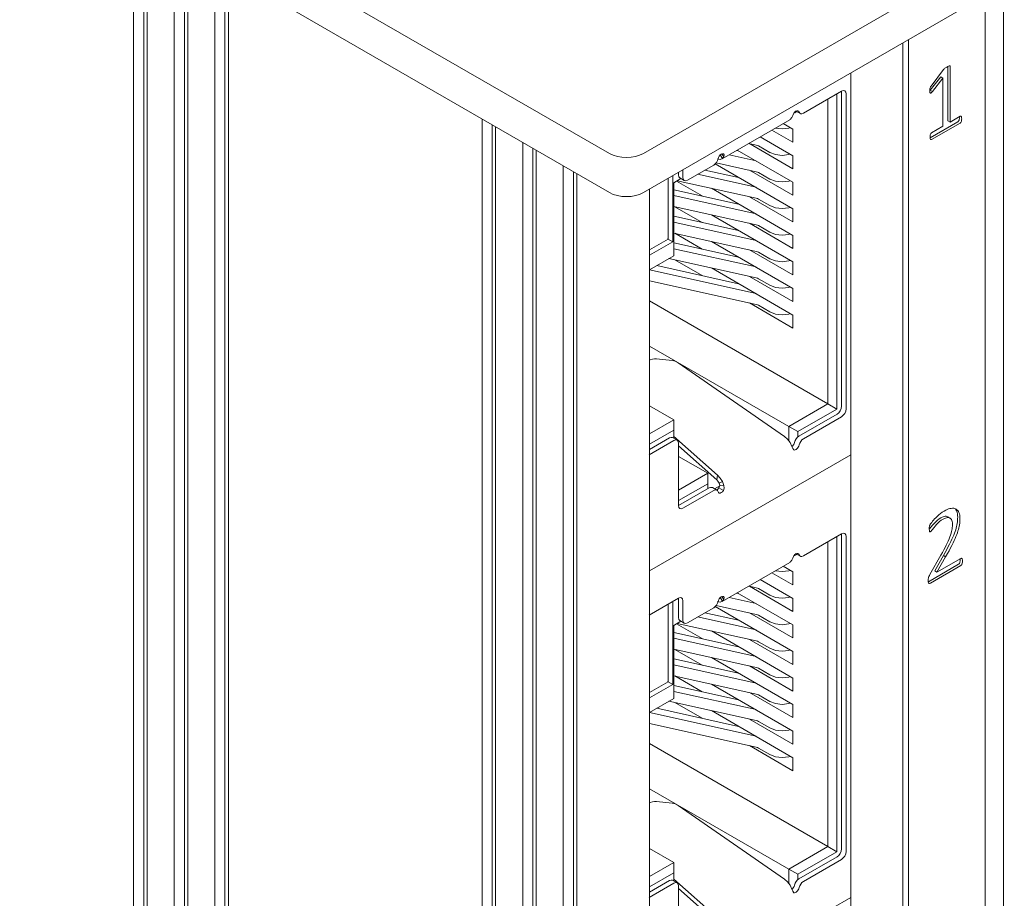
# Model space of a CAD drawing. Header units: millimetres. Extents: x 5 to 292, y 5 to 205.
# Tile 6 of 21: x 57 to 73, y 88 to 101. Entities that reach past the tile are written whole.
import ezdxf

# ---------------------------------------------------------------- set-up
doc = ezdxf.new("R2010")
doc.units = ezdxf.units.MM

# ---------------------------------------------------------------- blocks, each defined once
blk = doc.blocks.new('Seite_1')
at = {"color": 7, "linetype": 'Continuous', "lineweight": 9}
for p, q in [((45.09, 111.664), (66.48, 99.3145)), ((45.09, 111.0516), (66.48, 98.7021)), ((59.02, 103.0091), (59.02, 47.1811)), ((59.1791, 102.9172), (59.1791, 47.1914)), ((59.2321, 102.8866), (59.2321, 47.0587)), ((59.6564, 102.6417), (59.6564, 46.8137)), ((59.8155, 102.5498), (59.8155, 46.8239)), ((59.8685, 102.5192), (59.8685, 46.6912)), ((67.0103, 99.3145), (72.6672, 102.5804)), ((60.2928, 102.2743), (60.2928, 46.4463)), ((60.4519, 102.1824), (60.4519, 46.4565)), ((60.5049, 102.1518), (60.5049, 46.3238)), ((67.0103, 98.7021), (72.6672, 101.9681)), ((72.652, 46.1911), (72.652, 101.9593)), ((72.3666, 101.7946), (72.3666, 46.0891)), ((71.1646, 45.3951), (71.1646, 101.1005)), ((71.0774, 45.2522), (71.0774, 101.0502)), ((71.519, 100.3715), (71.7161, 100.6315)), ((71.7845, 100.6779), (71.7845, 99.8288)), ((71.8199, 100.6792), (71.8199, 99.8083)), ((70.2617, 100.5793), (70.2617, 45.4563)), ((71.6701, 100.5171), (71.5048, 100.3068)), ((71.7055, 100.4967), (71.5402, 100.2864)), ((71.6701, 100.5171), (71.7055, 100.4967)), ((71.7055, 99.7423), (71.7055, 100.4967)), ((71.5048, 100.3068), (71.5402, 100.2864)), ((64.4824, 99.8554), (64.4824, 44.0274)), ((69.3969, 99.9815), (69.4677, 99.9406)), ((71.8199, 99.8083), (71.9751, 99.8979)), ((64.6415, 99.7635), (64.6415, 44.0376)), ((64.6945, 99.7329), (64.6945, 43.905)), ((68.2429, 99.2309), (69.3042, 99.8436)), ((71.9398, 99.8131), (71.5049, 99.562)), ((71.9751, 99.7926), (71.527, 99.5339)), ((71.527, 99.6392), (71.7055, 99.7423)), ((71.7845, 99.8288), (71.8199, 99.8083)), ((65.1188, 99.488), (65.1188, 43.66)), ((65.2779, 99.3961), (65.2779, 43.6702)), ((65.3309, 99.3655), (65.3309, 43.5375)), ((65.7552, 99.1205), (65.7552, 43.2926)), ((65.9143, 99.0287), (65.9143, 43.3028)), ((65.9673, 98.9981), (65.9673, 43.1701)), ((67.5806, 98.9328), (67.6513, 98.8919)), ((67.1078, 42.9603), (67.1078, 98.7584)), ((67.5393, 94.8193), (67.4683, 94.8603)), ((67.1078, 92.7714), (70.2617, 94.5923)), ((68.1624, 94.036), (68.0915, 94.0769)), ((69.3969, 93.0413), (69.4677, 93.0004)), ((71.5015, 92.715), (71.6731, 93.018)), ((71.7123, 93.0125), (71.5765, 92.7701)), ((71.7477, 92.9921), (71.6118, 92.7496)), ((71.6118, 92.7496), (71.9856, 92.9654)), ((71.7123, 93.0125), (71.7477, 92.9921)), ((68.2429, 92.2907), (69.3042, 92.9034)), ((71.9509, 92.8752), (71.4766, 92.6014)), ((71.9863, 92.8548), (71.512, 92.5809)), ((71.5765, 92.7701), (71.6118, 92.7496)), ((67.5806, 91.9926), (67.6513, 91.9517)), ((67.5393, 87.879), (67.4683, 87.9201)), ((67.1078, 85.8312), (70.2617, 87.6521))]:
    blk.add_line(p, q, dxfattribs=at)
at = {"color": 7, "lineweight": 9, "flags": 128}
for points in [[(71.7161, 100.6315), (71.7208, 100.6373), (71.7272, 100.6433), (71.7357, 100.6504), (71.744, 100.6563), (71.754, 100.6625), (71.7667, 100.6699)], [(71.7667, 100.6699), (71.7813, 100.678), (71.7933, 100.6838), (71.8028, 100.6874), (71.8084, 100.6889), (71.8127, 100.6893), (71.8158, 100.6886), (71.8179, 100.6869), (71.8194, 100.6834), (71.8199, 100.6792)], [(71.4998, 100.3029), (71.5004, 100.3206), (71.5021, 100.3348), (71.5049, 100.3462), (71.5082, 100.3544), (71.5128, 100.3625), (71.519, 100.3715)], [(69.5177, 99.9456), (70.1161, 100.2911)], [(69.9024, 100.1677), (69.9024, 95.3891)], [(70.0438, 95.3075), (70.0438, 100.2493)], [(70.1161, 100.2911), (70.1431, 100.3005), (70.1661, 100.296), (70.1814, 100.2784), (70.1868, 100.2502)], [(70.1161, 100.2911), (70.1161, 95.3513)], [(70.1868, 100.2502), (70.1868, 95.3104)], [(71.5402, 100.2864), (71.5324, 100.2775), (71.5256, 100.2705), (71.52, 100.2656), (71.5147, 100.2623), (71.5103, 100.2613), (71.5075, 100.2621), (71.5052, 100.2642), (71.5033, 100.2676), (71.502, 100.2723), (71.5008, 100.2805), (71.5001, 100.2907), (71.4998, 100.3029)], [(69.3353, 99.8791), (69.3104, 99.8476)], [(69.3353, 99.8791), (69.351, 99.9129), (69.3663, 99.9471)], [(69.3663, 99.9471), (69.3817, 99.9658), (69.3991, 99.9792)], [(69.4159, 99.9705), (69.385, 99.9527)], [(69.3991, 99.9792), (69.4158, 99.9857), (69.4308, 99.9853), (69.4425, 99.9781), (69.4499, 99.9648)], [(69.4499, 99.9648), (69.4597, 99.947), (69.4754, 99.9374), (69.4954, 99.9369), (69.5177, 99.9456)], [(71.9636, 99.8787), (71.963, 99.8636), (71.9612, 99.8506), (71.9583, 99.8395), (71.9547, 99.8304), (71.9502, 99.8228), (71.9451, 99.8171), (71.9398, 99.8131)], [(71.9751, 99.8979), (71.9803, 99.9001), (71.9851, 99.9003), (71.9883, 99.8991), (71.9911, 99.8969), (71.9934, 99.8935), (71.9953, 99.8889), (71.9973, 99.881), (71.9986, 99.8709), (71.999, 99.8583)], [(71.999, 99.8583), (71.9984, 99.8432), (71.9965, 99.8301), (71.9937, 99.8191), (71.9901, 99.81), (71.9856, 99.8024), (71.9805, 99.7966), (71.9751, 99.7926)], [(69.3113, 99.721), (69.2899, 99.7128), (69.1847, 99.7007), (69.0794, 99.7128), (69.0783, 99.7132)], [(69.2016, 99.7844), (69.3544, 99.6962)], [(69.3544, 99.6962), (69.3544, 99.492)], [(68.841, 99.5762), (69.3544, 99.2798)], [(69.0248, 99.6823), (69.3544, 99.492)], [(71.5032, 99.572), (71.5043, 99.5911), (71.5073, 99.6071), (71.5116, 99.6199), (71.5159, 99.6281), (71.5211, 99.6346), (71.527, 99.6392)], [(71.527, 99.5339), (71.5226, 99.532), (71.5184, 99.5316), (71.5145, 99.5329), (71.5108, 99.536), (71.5072, 99.542), (71.5047, 99.551), (71.5035, 99.5604), (71.5032, 99.572)], [(68.6606, 99.4721), (68.7786, 99.4459)], [(68.6642, 99.4741), (69.3544, 99.0756)], [(68.8134, 99.4328), (68.7972, 99.4404), (68.7786, 99.4459)], [(68.8134, 99.4328), (68.9902, 99.3308)], [(68.2482, 99.2344), (68.214, 99.2229), (68.172, 99.2317)], [(68.1801, 99.2316), (68.1874, 99.2535), (68.1992, 99.2743), (68.2142, 99.292), (68.2309, 99.3047)], [(68.2125, 99.2917), (68.2482, 99.2344)], [(68.2309, 99.3047), (68.2482, 99.3114), (68.2637, 99.3105)], [(68.2731, 99.2659), (68.2326, 99.3087)], [(68.2482, 99.2344), (68.2731, 99.2659)], [(68.2637, 99.3105), (68.2748, 99.2915), (68.2731, 99.2659)], [(68.7786, 99.201), (68.3541, 99.2951)], [(68.5032, 99.3548), (68.4702, 99.3621)], [(68.4803, 99.368), (69.3544, 98.8633)], [(69.3113, 99.3046), (69.2899, 99.2964), (69.1847, 99.2843), (69.0794, 99.2964), (68.9902, 99.3308)], [(69.3544, 99.2798), (69.3544, 99.0756)], [(67.7013, 98.8969), (68.1123, 99.1342)], [(68.1123, 99.1342), (68.1346, 99.1512), (68.1546, 99.1748), (68.1702, 99.2025), (68.1801, 99.2316)], [(68.1345, 99.1512), (69.3544, 98.4469)], [(68.1496, 99.1689), (68.7786, 99.0295)], [(67.401, 98.9276), (67.401, 97.9723)], [(67.4699, 98.9674), (67.4699, 97.9305)], [(67.5599, 98.9785), (67.5599, 99.0217)], [(67.5806, 98.9328), (67.5652, 98.9504), (67.5599, 98.9785)], [(67.6306, 98.9377), (67.6306, 99.0602)], [(67.6306, 98.9377), (67.636, 98.9096), (67.6513, 98.8919), (67.6742, 98.8875), (67.7013, 98.8969)], [(68.7786, 98.7846), (67.8595, 98.9882)], [(68.5032, 98.9383), (67.9756, 99.0553)], [(68.6722, 99.0531), (69.3544, 98.6592)], [(68.8134, 99.0164), (68.7972, 99.024), (68.7786, 99.0295)], [(68.8134, 99.0164), (68.9902, 98.9144)], [(67.5995, 98.9218), (67.4876, 98.8572)], [(67.4876, 98.8572), (67.4876, 97.7121)], [(67.5283, 98.8807), (67.9294, 98.6491)], [(67.5402, 98.8876), (68.7786, 98.6131)], [(68.0754, 98.7689), (69.3544, 98.0305)], [(69.3113, 98.8882), (69.2899, 98.88), (69.1847, 98.8679), (69.0794, 98.88), (68.9902, 98.9144)], [(69.3544, 98.8633), (69.3544, 98.6592)], [(68.5032, 98.5219), (67.4876, 98.747)], [(68.7786, 98.3681), (67.4876, 98.6543)], [(68.6722, 98.6367), (69.3544, 98.2428)], [(67.4876, 98.4828), (68.7786, 98.1967)], [(67.5016, 98.4797), (67.9294, 98.2327)], [(68.8134, 98.6), (68.7972, 98.6076), (68.7786, 98.6131)], [(68.8134, 98.6), (68.9902, 98.498)], [(69.3113, 98.4718), (69.2899, 98.4635), (69.1847, 98.4515), (69.0794, 98.4635), (68.9902, 98.498)], [(68.5032, 98.1055), (67.4876, 98.3306)], [(68.0754, 98.3525), (69.3544, 97.6141)], [(69.3544, 98.4469), (69.3544, 98.2428)], [(68.7786, 97.9517), (67.4876, 98.2378)], [(68.6722, 98.2203), (69.3544, 97.8264)], [(68.8134, 98.1836), (68.7972, 98.1912), (68.7786, 98.1967)], [(68.8134, 98.1836), (68.9902, 98.0815)], [(67.4876, 98.0664), (68.7786, 97.7803)], [(67.5016, 98.0633), (67.9294, 97.8163)], [(69.3113, 98.0554), (69.2899, 98.0471), (69.1847, 98.035), (69.0794, 98.0471), (68.9902, 98.0815)], [(69.3544, 98.0305), (69.3544, 97.8264)], [(67.401, 97.9723), (67.1078, 97.8031)], [(67.4699, 97.9305), (67.1078, 97.7214)], [(67.3875, 97.9781), (67.4699, 97.9305)], [(68.5032, 97.6891), (67.4876, 97.9142)], [(68.0754, 97.9361), (69.3544, 97.1977)], [(67.4876, 97.7121), (67.1078, 97.4928)], [(68.7786, 97.5353), (67.4876, 97.8214)], [(68.6722, 97.8038), (69.3544, 97.41)], [(68.8134, 97.7672), (68.7972, 97.7748), (68.7786, 97.7803)], [(68.8134, 97.7672), (68.9902, 97.6651)], [(68.5032, 97.2727), (67.2194, 97.5572)], [(67.4099, 97.6672), (68.7786, 97.3639)], [(67.5016, 97.6469), (67.9294, 97.3999)], [(69.3113, 97.639), (69.2899, 97.6307), (69.1847, 97.6186), (69.0794, 97.6307), (68.9902, 97.6651)], [(69.3544, 97.6141), (69.3544, 97.41)], [(68.7786, 97.1189), (67.1078, 97.4892)], [(68.0754, 97.5197), (69.3544, 96.7813)], [(68.6722, 97.3874), (69.3544, 96.9936)], [(67.1078, 97.3177), (68.7786, 96.9474)], [(68.8134, 97.3508), (68.7972, 97.3584), (68.7786, 97.3639)], [(68.8134, 97.3508), (68.9902, 97.2487)], [(69.3113, 97.2226), (69.2899, 97.2143), (69.1847, 97.2022), (69.0794, 97.2143), (68.9902, 97.2487)], [(69.3544, 97.1977), (69.3544, 96.9936)], [(69.9024, 95.3891), (67.1078, 97.0026)], [(68.6722, 96.971), (69.3544, 96.5771)], [(68.8134, 96.9344), (68.7972, 96.942), (68.7786, 96.9474)], [(68.8134, 96.9344), (68.9902, 96.8323)], [(69.3113, 96.8061), (69.2899, 96.7979), (69.1847, 96.7858), (69.0794, 96.7979), (68.9902, 96.8323)], [(69.3544, 96.7813), (69.3544, 96.5771)], [(69.2907, 95.036), (67.1078, 96.2963)], [(67.217, 96.0976), (67.1864, 96.0975), (67.1508, 96.0916), (67.1152, 96.0808), (67.1078, 96.0773)], [(67.4615, 96.0716), (67.217, 96.0976)], [(67.5579, 96.0312), (67.5092, 96.0586), (67.4615, 96.0716)], [(69.2242, 94.8799), (67.5579, 96.0312)], [(69.9024, 95.3891), (69.2907, 95.036)], [(70.0438, 95.3075), (69.9024, 95.3891)], [(67.4876, 95.1401), (67.1078, 95.3594)], [(69.4321, 94.9544), (70.0438, 95.3075)], [(70.0453, 95.2288), (69.4469, 94.8833)], [(70.0453, 95.2288), (70.0724, 95.2506), (70.0953, 95.2816), (70.1107, 95.3169), (70.1161, 95.3513)], [(70.1868, 95.3104), (70.1814, 95.2761), (70.1661, 95.2407), (70.1431, 95.2098), (70.1161, 95.188)], [(67.4876, 95.1401), (67.1078, 94.9208)], [(67.4876, 94.9768), (67.4876, 95.1401)], [(70.1161, 95.188), (69.5177, 94.8425)], [(67.1078, 94.7575), (67.4876, 94.9768)], [(67.4876, 94.9768), (67.4876, 94.8491)], [(69.2907, 95.036), (69.2907, 94.8105)], [(69.4321, 94.9544), (69.2907, 95.036)], [(69.4321, 94.872), (69.4321, 94.9544)], [(67.4892, 94.8144), (67.1002, 94.5899)], [(67.4184, 94.8552), (67.1078, 94.6759)], [(67.4184, 94.8552), (67.4455, 94.8646), (67.4684, 94.8602)], [(67.4821, 94.8829), (68.172, 94.2724)], [(67.5599, 94.7736), (67.5545, 94.8017), (67.5392, 94.8194), (67.5162, 94.8238), (67.4892, 94.8144)], [(67.5599, 93.7938), (67.5599, 94.7736)], [(69.3104, 94.7835), (69.2711, 94.8374), (69.2242, 94.8799)], [(69.3104, 94.7835), (69.3353, 94.7232)], [(69.3426, 94.7237), (69.3451, 94.7255), (69.3601, 94.7432), (69.3718, 94.764), (69.3792, 94.7859)], [(69.3792, 94.7859), (69.389, 94.815), (69.4047, 94.8427), (69.4247, 94.8663), (69.4469, 94.8833)], [(69.5177, 94.8425), (69.4954, 94.8255), (69.4754, 94.8019), (69.4597, 94.7741), (69.4499, 94.745)], [(68.1597, 94.1991), (67.5599, 94.7298)], [(69.3663, 94.6661), (69.351, 94.6875), (69.3353, 94.7232)], [(69.4499, 94.745), (69.4447, 94.7284), (69.4369, 94.7121), (69.4268, 94.697), (69.4151, 94.6841), (69.4024, 94.674), (69.3896, 94.6675), (69.3773, 94.6648), (69.3663, 94.6661)], [(68.0179, 94.3012), (67.5599, 94.5656)], [(68.0179, 94.3012), (67.5599, 94.0367)], [(68.0179, 94.1379), (68.0179, 94.3012)], [(68.172, 94.2724), (68.1597, 94.1991)], [(68.1954, 94.1466), (68.1795, 94.1757), (68.1597, 94.1991)], [(68.172, 94.2724), (68.214, 94.227), (68.2482, 94.1703)], [(68.2482, 94.1703), (68.1954, 94.1466)], [(68.1954, 94.1466), (68.2078, 94.1164)], [(68.2731, 94.11), (68.2482, 94.1703)], [(67.5599, 93.8734), (68.0179, 94.1379)], [(68.0416, 94.0719), (67.5599, 93.7938)], [(68.1123, 94.0311), (67.6306, 93.753)], [(68.0179, 94.1379), (68.0179, 94.0573)], [(68.0416, 94.0719), (68.0638, 94.0806), (68.0838, 94.0801), (68.0909, 94.0758)], [(68.1801, 94.0119), (68.1702, 94.0297), (68.1546, 94.0393), (68.1346, 94.0398), (68.1123, 94.0311)], [(68.2079, 94.1067), (68.1255, 94.0591)], [(68.1602, 94.0383), (68.1775, 94.0517), (68.193, 94.0704)], [(68.2309, 93.9975), (68.2142, 93.991), (68.1992, 93.9913), (68.1874, 93.9985), (68.1801, 94.0119)], [(68.193, 94.0704), (68.2005, 94.0818), (68.2054, 94.0934), (68.2079, 94.1049), (68.2078, 94.1164)], [(68.193, 94.0704), (68.2637, 94.0296)], [(68.2078, 94.1164), (68.2731, 94.11)], [(68.2637, 94.0296), (68.2482, 94.0109), (68.2309, 93.9975)], [(68.2731, 94.11), (68.2748, 94.0662), (68.2637, 94.0296)], [(67.6306, 93.753), (67.6035, 93.7436), (67.5806, 93.748), (67.5652, 93.7657), (67.5599, 93.7938)], [(71.4908, 93.4338), (71.491, 93.4472), (71.4918, 93.4585), (71.4934, 93.4683), (71.4957, 93.4772), (71.497, 93.4811), (71.4985, 93.485), (71.5006, 93.4896), (71.5035, 93.495), (71.5073, 93.5014), (71.5122, 93.509), (71.5189, 93.5185), (71.529, 93.532), (71.5416, 93.5482), (71.5564, 93.5657), (71.5733, 93.5844), (71.5923, 93.6041), (71.6128, 93.6239), (71.6386, 93.6471), (71.666, 93.6697), (71.6946, 93.6903), (71.7243, 93.7088)], [(71.7243, 93.7088), (71.7485, 93.722), (71.7715, 93.7329), (71.7933, 93.7414), (71.8138, 93.7475), (71.8331, 93.7514), (71.8554, 93.7532), (71.8758, 93.752), (71.8941, 93.7478), (71.9105, 93.7405), (71.9249, 93.7305), (71.9374, 93.718), (71.9479, 93.7028), (71.9565, 93.6852), (71.9631, 93.6653), (71.9679, 93.6435), (71.9707, 93.6199), (71.9717, 93.5944)], [(71.8997, 93.7411), (71.9116, 93.7249), (71.9211, 93.7056), (71.9278, 93.6857), (71.9325, 93.6639), (71.9354, 93.6403), (71.9363, 93.6148)], [(71.6747, 93.6042), (71.6456, 93.5857), (71.6187, 93.5651), (71.5941, 93.5424), (71.5717, 93.5196), (71.5514, 93.4974), (71.537, 93.4805), (71.5239, 93.4646), (71.5121, 93.4498), (71.5017, 93.4361), (71.4926, 93.4242)], [(71.7101, 93.5838), (71.6801, 93.5647), (71.6526, 93.5434), (71.6274, 93.52), (71.6046, 93.4966), (71.584, 93.4739), (71.5657, 93.4521), (71.5549, 93.4387), (71.545, 93.4262), (71.5362, 93.4146), (71.5284, 93.4043), (71.5213, 93.3959), (71.5154, 93.3899), (71.5106, 93.3863)], [(71.7804, 93.6202), (71.7679, 93.6254), (71.7536, 93.6279), (71.7376, 93.6275), (71.7234, 93.625), (71.7082, 93.6203), (71.692, 93.6134), (71.6747, 93.6042)], [(71.8556, 93.5059), (71.8545, 93.5268), (71.8513, 93.5457), (71.846, 93.5627), (71.8387, 93.5772), (71.8295, 93.5891), (71.8184, 93.5982), (71.8053, 93.6044), (71.7901, 93.6074), (71.7729, 93.6071), (71.7588, 93.6046), (71.7436, 93.5999), (71.7273, 93.593), (71.7101, 93.5838)], [(71.9363, 93.6148), (71.9359, 93.5907), (71.9345, 93.5661), (71.9322, 93.5411), (71.929, 93.5156), (71.9243, 93.4887), (71.9191, 93.4661), (71.9127, 93.4421), (71.9051, 93.4169), (71.8962, 93.3903), (71.8857, 93.3619), (71.8737, 93.3317), (71.86, 93.2996), (71.8447, 93.2656), (71.8277, 93.2298), (71.8088, 93.1913), (71.7879, 93.1508), (71.7649, 93.1075), (71.7397, 93.0614), (71.7123, 93.0125)], [(71.9717, 93.5944), (71.9712, 93.5703), (71.9698, 93.5457), (71.9675, 93.5207), (71.9643, 93.4951), (71.9596, 93.4683), (71.9545, 93.4457), (71.9481, 93.4217), (71.9404, 93.3965), (71.9315, 93.3699), (71.9211, 93.3415), (71.909, 93.3113), (71.8953, 93.2792), (71.88, 93.2452), (71.8631, 93.2093), (71.8441, 93.1709), (71.8233, 93.1304), (71.8003, 93.0871), (71.7751, 93.041), (71.7477, 92.9921)], [(71.8158, 93.5998), (71.7804, 93.6202)], [(71.5106, 93.3863), (71.5061, 93.3844), (71.502, 93.3844), (71.4994, 93.3857), (71.4972, 93.3884), (71.4953, 93.3923), (71.4937, 93.3976), (71.4921, 93.4071), (71.4911, 93.4191), (71.4908, 93.4338)], [(71.6731, 93.018), (71.6969, 93.0606), (71.7187, 93.1008), (71.7384, 93.1385), (71.7561, 93.1737), (71.7717, 93.2065), (71.7857, 93.2373), (71.8003, 93.2715), (71.8129, 93.3033), (71.8236, 93.3327), (71.8324, 93.36), (71.8397, 93.3858), (71.8454, 93.4096), (71.8494, 93.4314), (71.8521, 93.4516), (71.854, 93.4707), (71.8552, 93.4888), (71.8556, 93.5059)], [(69.5177, 93.0054), (70.1161, 93.3508)], [(69.9024, 93.2275), (69.9024, 88.4489)], [(70.0438, 88.3673), (70.0438, 93.3091)], [(70.1161, 93.3508), (70.1431, 93.3602), (70.1661, 93.3558), (70.1814, 93.3382), (70.1868, 93.31)], [(70.1161, 93.3508), (70.1161, 88.411)], [(70.1868, 93.31), (70.1868, 88.3702)], [(69.3353, 92.9389), (69.3104, 92.9074)], [(69.3353, 92.9389), (69.351, 92.9726), (69.3663, 93.0069)], [(69.3663, 93.0069), (69.3817, 93.0255), (69.3991, 93.039)], [(69.4159, 93.0303), (69.385, 93.0124)], [(69.3991, 93.039), (69.4158, 93.0455), (69.4308, 93.0451), (69.4425, 93.0379), (69.4499, 93.0246)], [(69.4499, 93.0246), (69.4597, 93.0068), (69.4754, 92.9971), (69.4954, 92.9967), (69.5177, 93.0054)], [(71.9761, 92.946), (71.9752, 92.9268), (71.9725, 92.9099), (71.9683, 92.896), (71.9635, 92.8872), (71.9576, 92.8802), (71.9509, 92.8752)], [(71.9754, 92.9626), (71.9759, 92.9548), (71.9761, 92.946)], [(71.9856, 92.9654), (71.9908, 92.9676), (71.9959, 92.968), (72.0005, 92.9664), (72.0045, 92.9627), (72.008, 92.9559), (72.0102, 92.9463), (72.0112, 92.9368), (72.0115, 92.9256)], [(72.0115, 92.9256), (72.0106, 92.9063), (72.0079, 92.8895), (72.0036, 92.8756), (71.9989, 92.8668), (71.9929, 92.8598), (71.9863, 92.8548)], [(69.3113, 92.7808), (69.2899, 92.7726), (69.1847, 92.7605), (69.0794, 92.7726), (69.0783, 92.773)], [(69.2016, 92.8442), (69.3544, 92.7559)], [(69.3544, 92.7559), (69.3544, 92.5518)], [(68.841, 92.6359), (69.3544, 92.3395)], [(69.0248, 92.7421), (69.3544, 92.5518)], [(71.4742, 92.6162), (71.4745, 92.6323), (71.4755, 92.6464), (71.4777, 92.6592), (71.4814, 92.6715), (71.4865, 92.6847), (71.493, 92.6989), (71.5015, 92.715)], [(71.512, 92.5809), (71.5033, 92.5766), (71.4957, 92.5742), (71.4893, 92.574), (71.4838, 92.5761), (71.4805, 92.5795), (71.4778, 92.5847), (71.476, 92.5919), (71.4746, 92.6028), (71.4742, 92.6162)], [(68.6722, 92.5293), (68.7786, 92.5057)], [(68.6722, 92.5293), (69.3544, 92.1354)], [(68.8134, 92.4926), (68.7972, 92.5002), (68.7786, 92.5057)], [(68.8134, 92.4926), (68.9902, 92.3906)], [(67.5599, 92.3445), (67.1002, 92.0791)], [(67.4699, 92.2926), (67.4699, 90.9903)], [(67.5599, 92.3445), (67.5869, 92.3539), (67.6099, 92.3495), (67.6252, 92.3318), (67.6306, 92.3037)], [(67.5599, 92.0383), (67.5599, 92.3445)], [(67.6306, 91.9975), (67.6306, 92.3037)], [(68.1123, 92.194), (68.1346, 92.211), (68.1546, 92.2345), (68.1702, 92.2623), (68.1801, 92.2914)], [(68.2482, 92.2941), (68.214, 92.2827), (68.172, 92.2915)], [(68.1801, 92.2914), (68.1874, 92.3132), (68.1992, 92.3341), (68.2142, 92.3517), (68.2309, 92.3645)], [(68.2125, 92.3515), (68.2482, 92.2941)], [(68.2309, 92.3645), (68.2482, 92.3711), (68.2637, 92.3703)], [(68.2731, 92.3257), (68.2326, 92.3685)], [(68.2482, 92.2941), (68.2731, 92.3257)], [(68.2637, 92.3703), (68.2748, 92.3513), (68.2731, 92.3257)], [(68.7786, 92.2607), (68.3541, 92.3548)], [(68.5032, 92.4145), (68.4702, 92.4219)], [(68.4803, 92.4277), (69.3544, 91.9231)], [(69.3113, 92.3644), (69.2899, 92.3561), (69.1847, 92.3441), (69.0794, 92.3561), (68.9902, 92.3906)], [(69.3544, 92.3395), (69.3544, 92.1354)], [(67.401, 92.2528), (67.401, 91.0321)], [(67.7013, 91.9567), (68.1123, 92.194)], [(68.1345, 92.211), (69.3544, 91.5067)], [(68.1496, 92.2287), (68.7786, 92.0893)], [(67.5995, 91.9816), (67.4876, 91.917)], [(67.5806, 91.9925), (67.5652, 92.0102), (67.5599, 92.0383)], [(67.6306, 91.9975), (67.636, 91.9694), (67.6513, 91.9517), (67.6742, 91.9473), (67.7013, 91.9567)], [(68.7786, 91.8443), (67.8595, 92.048)], [(68.5032, 91.9981), (67.9756, 92.1151)], [(68.6722, 92.1129), (69.3544, 91.719)], [(68.8134, 92.0762), (68.7972, 92.0838), (68.7786, 92.0893)], [(68.8134, 92.0762), (68.9902, 91.9741)], [(67.4876, 91.917), (67.4876, 90.7719)], [(67.5283, 91.9405), (67.9294, 91.7089)], [(67.5402, 91.9473), (68.7786, 91.6729)], [(68.0754, 91.8287), (69.3544, 91.0903)], [(69.3113, 91.948), (69.2899, 91.9397), (69.1847, 91.9276), (69.0794, 91.9397), (68.9902, 91.9741)], [(69.3544, 91.9231), (69.3544, 91.719)], [(68.5032, 91.5817), (67.4876, 91.8068)], [(68.7786, 91.4279), (67.4876, 91.714)], [(68.6722, 91.6965), (69.3544, 91.3026)], [(68.8134, 91.6598), (68.7972, 91.6674), (68.7786, 91.6729)], [(67.4876, 91.5426), (68.7786, 91.2565)], [(67.5016, 91.5395), (67.9294, 91.2925)], [(68.8134, 91.6598), (68.9902, 91.5577)], [(69.3113, 91.5316), (69.2899, 91.5233), (69.1847, 91.5112), (69.0794, 91.5233), (68.9902, 91.5577)], [(68.5032, 91.1653), (67.4876, 91.3904)], [(68.0754, 91.4123), (69.3544, 90.6739)], [(69.3544, 91.5067), (69.3544, 91.3026)], [(68.7786, 91.0115), (67.4876, 91.2976)], [(68.6722, 91.28), (69.3544, 90.8862)], [(68.8134, 91.2434), (68.7972, 91.251), (68.7786, 91.2565)], [(68.8134, 91.2434), (68.9902, 91.1413)], [(67.4876, 91.1262), (68.7786, 90.84)], [(67.5016, 91.1231), (67.9294, 90.8761)], [(69.3113, 91.1152), (69.2899, 91.1069), (69.1847, 91.0948), (69.0794, 91.1069), (68.9902, 91.1413)], [(69.3544, 91.0903), (69.3544, 90.8862)], [(67.401, 91.0321), (67.1078, 90.8629)], [(67.4699, 90.9903), (67.1078, 90.7812)], [(67.3875, 91.0379), (67.4699, 90.9903)], [(68.5032, 90.7489), (67.4876, 90.974)], [(68.0754, 90.9959), (69.3544, 90.2575)], [(67.4876, 90.7719), (67.1078, 90.5526)], [(68.7786, 90.5951), (67.4876, 90.8812)], [(68.6722, 90.8636), (69.3544, 90.4698)], [(68.8134, 90.827), (68.7972, 90.8346), (68.7786, 90.84)], [(68.8134, 90.827), (68.9902, 90.7249)], [(68.5032, 90.3325), (67.2194, 90.617)], [(67.4099, 90.727), (68.7786, 90.4236)], [(67.5016, 90.7066), (67.9294, 90.4596)], [(69.3113, 90.6987), (69.2899, 90.6905), (69.1847, 90.6784), (69.0794, 90.6905), (68.9902, 90.7249)], [(69.3544, 90.6739), (69.3544, 90.4698)], [(68.7786, 90.1787), (67.1078, 90.549)], [(68.0754, 90.5795), (69.3544, 89.841)], [(68.6722, 90.4472), (69.3544, 90.0533)], [(67.1078, 90.3775), (68.7786, 90.0072)], [(68.8134, 90.4106), (68.7972, 90.4182), (68.7786, 90.4236)], [(68.8134, 90.4106), (68.9902, 90.3085)], [(69.3113, 90.2823), (69.2899, 90.2741), (69.1847, 90.262), (69.0794, 90.2741), (68.9902, 90.3085)], [(69.3544, 90.2575), (69.3544, 90.0533)], [(69.9024, 88.4489), (67.1078, 90.0624)], [(68.6722, 90.0308), (69.3544, 89.6369)], [(68.8134, 89.9941), (68.7972, 90.0017), (68.7786, 90.0072)], [(68.8134, 89.9941), (68.9902, 89.8921)], [(69.3113, 89.8659), (69.2899, 89.8577), (69.1847, 89.8456), (69.0794, 89.8577), (68.9902, 89.8921)], [(69.3544, 89.841), (69.3544, 89.6369)], [(69.2907, 88.0958), (67.1078, 89.3561)], [(67.217, 89.1573), (67.1864, 89.1572), (67.1508, 89.1514), (67.1152, 89.1406), (67.1078, 89.1371)], [(67.4615, 89.1314), (67.217, 89.1573)], [(67.5579, 89.0909), (67.5092, 89.1184), (67.4615, 89.1314)], [(69.2242, 87.9397), (67.5579, 89.0909)], [(69.9024, 88.4489), (69.2907, 88.0958)], [(70.0438, 88.3673), (69.9024, 88.4489)], [(67.4876, 88.1999), (67.1078, 88.4192)], [(69.4321, 88.0141), (70.0438, 88.3673)], [(70.0453, 88.2886), (69.4469, 87.9431)], [(70.0453, 88.2886), (70.0724, 88.3104), (70.0953, 88.3413), (70.1107, 88.3767), (70.1161, 88.411)], [(70.1868, 88.3702), (70.1814, 88.3359), (70.1661, 88.3005), (70.1431, 88.2696), (70.1161, 88.2477)], [(67.4876, 88.1999), (67.1078, 87.9806)], [(67.4876, 88.0366), (67.4876, 88.1999)], [(70.1161, 88.2477), (69.5177, 87.9023)], [(67.1078, 87.8173), (67.4876, 88.0366)], [(67.4876, 88.0366), (67.4876, 87.9089)], [(69.2907, 88.0958), (69.2907, 87.8703)], [(69.4321, 88.0141), (69.2907, 88.0958)], [(69.4321, 87.9318), (69.4321, 88.0141)], [(67.4892, 87.8742), (67.1002, 87.6497)], [(67.4184, 87.915), (67.1078, 87.7357)], [(67.4184, 87.915), (67.4455, 87.9244), (67.4684, 87.92)], [(67.4876, 87.9377), (68.172, 87.3322)], [(67.5599, 87.8334), (67.5545, 87.8615), (67.5392, 87.8791), (67.5162, 87.8836), (67.4892, 87.8742)], [(67.5599, 86.8536), (67.5599, 87.8334)], [(69.3104, 87.8433), (69.2711, 87.8972), (69.2242, 87.9397)], [(69.3104, 87.8433), (69.3353, 87.783)], [(69.3426, 87.7835), (69.3451, 87.7853), (69.3601, 87.803), (69.3718, 87.8238), (69.3792, 87.8456)], [(69.3792, 87.8456), (69.389, 87.8747), (69.4047, 87.9025), (69.4247, 87.9261), (69.4469, 87.9431)], [(69.5177, 87.9023), (69.4954, 87.8852), (69.4754, 87.8617), (69.4597, 87.8339), (69.4499, 87.8048)], [(68.1597, 87.2589), (67.5599, 87.7896)], [(69.3663, 87.7259), (69.351, 87.7473), (69.3353, 87.783)], [(69.4499, 87.8048), (69.4447, 87.7882), (69.4369, 87.7719), (69.4268, 87.7568), (69.4151, 87.7438), (69.4024, 87.7338), (69.3896, 87.7272), (69.3773, 87.7246), (69.3663, 87.7259)]]:
    blk.add_lwpolyline(points, dxfattribs=at)
at = {"color": 7, "linetype": 'Continuous', "lineweight": 9}
for centre in [(66.7451, 99.4675), (66.7451, 98.8552)]:
    blk.add_ellipse(centre, major_axis=(-0.375, 0), ratio=0.5773503, start_param=0.7853982, end_param=2.3561945, dxfattribs=at)

msp = doc.modelspace()

# ---------------------------------------------------------------- block references
msp.add_blockref('Seite_1', (0, 0))

doc.saveas('drawing.dxf')
